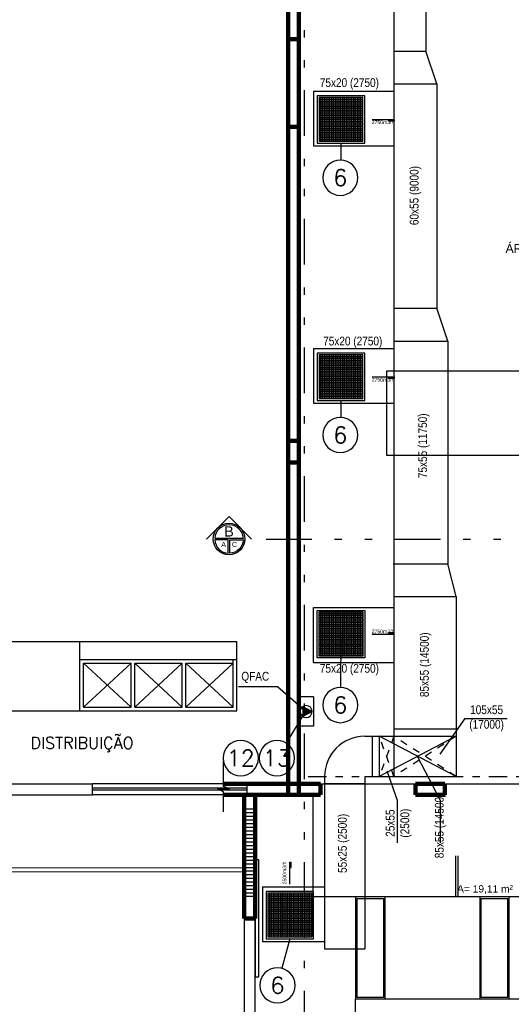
# Model space of a CAD drawing. Header units: inches. Extents: x -35 to 144, y -65 to -22.
# Tile 3 of 47: x -25 to -18, y -56 to -43. Entities that reach past the tile are written whole.
import ezdxf
from ezdxf.enums import TextEntityAlignment as Align

# ---------------------------------------------------------------- set-up
doc = ezdxf.new("R2010")
doc.units = ezdxf.units.IN
doc.header["$MEASUREMENT"] = 0
for name, pattern in [('COMPRESS$0$DIVIDE2', [0.625, 0.25, -0.125, 0, -0.125, 0, -0.125]), ('DASHED2', [9.525, 6.35, -3.175]), ('HIDDEN2', [0.1875, 0.125, -0.0625])]:
    doc.linetypes.add(name, pattern=pattern)
for name, color, linetype, lineweight in [('ALV-ALT', 7, 'Continuous', 90), ('V_FLUX_Acessório', 250, 'Continuous', 0), ('VIS-V03', 8, 'Continuous', 25)]:
    doc.layers.add(name, color=color, linetype=linetype, lineweight=lineweight)
for name, color, linetype in [('AR-BOCAS', 2, 'Continuous'), ('AR-DUTO INSUF', 5, 'Continuous'), ('AR-EXAUSTÃO', 10, 'Continuous'), ('AR-TEXTO', 2, 'Continuous'), ('AR_TEXTO-15', 6, 'Continuous'), ('EST-LAJ', 7, 'Continuous'), ('HTC-EST', 253, 'Continuous'), ('HTC-PIS', 8, 'Continuous'), ('PAREDE_1', 7, 'Continuous'), ('PIS-DSN', 8, 'Continuous'), ('projeto JRS', 6, 'Continuous'), ('PROJEÇÃO', 6, 'DASHED2'), ('TXT-AMB', 2, 'Continuous'), ('TXT-ESP', 7, 'Continuous')]:
    doc.layers.add(name, color=color, linetype=linetype)
doc.styles.add('50-30', font='romans.shx', dxfattribs={"height": 0.16})
doc.styles.add('AR_TEXTO-15', font='romans.shx', dxfattribs={"height": 0.225})
doc.styles.add('Griffe', font='arial.ttf')
doc.styles.add('ROMANS', font='arial.ttf', dxfattribs={"height": 0.18})
doc.styles.add('STANDARD AR', font='ARIALN.TTF')
doc.styles.add('Texto Ambiente 1-50', font='arial.ttf', dxfattribs={"height": 0.12})
doc.styles.add('Texto Especificacao 1-50', font='arial.ttf', dxfattribs={"height": 0.1})

# ---------------------------------------------------------------- blocks, each defined once
blk = doc.blocks.new('ARQ-LAYOUT 2')
at = {"layer": 'ALV-ALT'}
for p, q in [((0.6, 7.598), (0.6, 24.948)), ((0.75, 13.848), (0.75, 18.898)), ((0.75, 7.598), (0.75, 13.848)), ((-0.283, 7.748), (1.045, 7.748)), ((1.045, 7.748), (1.045, 7.598)), ((2.345, 7.748), (2.745, 7.748)), ((2.345, 7.748), (2.345, 7.598)), ((2.745, 7.748), (2.745, 7.598)), ((1.045, 7.598), (-0.283, 7.598)), ((0, 5.904), (0, 7.598)), ((0.15, 5.904), (0.15, 7.598)), ((2.745, 7.598), (2.345, 7.598)), ((0.15, 5.904), (0, 5.904))]:
    blk.add_line(p, q, dxfattribs=at)
for points in [[(0.6, 16.748), (0.75, 16.748), (0.75, 17.947), (0.6, 17.947)], [(0.6, 12.448), (0.75, 12.448), (0.75, 12.148), (0.6, 12.148)]]:
    blk.add_lwpolyline(points, close=True, dxfattribs=at)
at = {"layer": 'EST-LAJ'}
blk.add_lwpolyline([(0, 5.904), (0.15, 5.904), (0.15, 6.204), (0, 6.204)], close=True, dxfattribs=at)
at = {"layer": 'HTC-EST'}
for p, q in [((-3.65, 9.698), (-0.1, 9.698)), ((-2.25, 8.748), (-2.25, 9.698)), ((-0.1, 8.748), (-0.1, 9.698)), ((-2.25, 9.448), (-0.1, 9.448)), ((-0.15, 8.798), (-0.15, 9.448)), ((-1.55, 9.398), (-2.2, 8.798)), ((-2.2, 9.398), (-1.55, 8.798)), ((-2.2, 9.398), (-1.55, 9.398)), ((-2.2, 8.798), (-2.2, 9.398)), ((-1.55, 8.798), (-1.55, 9.398)), ((-0.85, 9.398), (-1.5, 8.798)), ((-1.5, 9.398), (-0.85, 8.798)), ((-1.5, 8.798), (-1.5, 9.398)), ((-1.5, 9.398), (-0.85, 9.398)), ((-0.85, 8.798), (-0.85, 9.398)), ((-0.8, 9.398), (-0.15, 8.798)), ((-0.8, 8.798), (-0.15, 9.398)), ((-0.8, 8.798), (-0.8, 9.398)), ((-0.8, 9.398), (-0.15, 9.398)), ((-2.2, 8.798), (-1.55, 8.798)), ((-1.5, 8.798), (-0.85, 8.798)), ((-0.8, 8.798), (-0.15, 8.798)), ((-5.45, 8.748), (-0.1, 8.748)), ((-3.43, 7.748), (-2.08, 7.748)), ((0.04, 7.748), (-2.08, 7.748)), ((-2.08, 7.598), (-2.08, 7.748)), ((0.04, 7.598), (0.04, 7.748)), ((0.04, 7.748), (0.6, 7.748)), ((-3.43, 7.598), (-2.08, 7.598)), ((0.04, 7.688), (-2.08, 7.688)), ((0.04, 7.658), (-2.08, 7.658)), ((0.04, 7.598), (-2.08, 7.598))]:
    blk.add_line(p, q, dxfattribs=at)
at = {"layer": 'HTC-PIS'}
for points in [[(1.545, 6.178), (1.905, 6.178), (1.905, 4.82), (1.545, 4.82)], [(3.245, 6.178), (3.605, 6.178), (3.605, 4.82), (3.245, 4.82)]]:
    blk.add_lwpolyline(points, close=True, dxfattribs=at)
at = {"layer": 'PIS-DSN'}
for p, q in [((2.745, 7.748), (4.045, 7.748)), ((1.525, 6.198), (1.525, 4.8)), ((1.925, 6.198), (1.925, 4.8)), ((3.225, 6.198), (3.225, 4.8)), ((3.625, 6.198), (3.625, 4.8))]:
    blk.add_line(p, q, dxfattribs=at)
for points in [[(1.95, 12.248), (5.95, 12.248), (5.95, 13.398), (1.95, 13.398)], [(0.2, 6.706), (0.15, 6.706), (0.15, 5.102), (0.2, 5.102)], [(0.15, 5.904), (0, 5.904), (0, 4.3), (0.15, 4.3)]]:
    blk.add_lwpolyline(points, close=True, dxfattribs=at)
for points in [[(-0.283, 7.365), (-0.283, 7.639), (-0.362, 7.676), (-0.203, 7.676), (-0.283, 7.709), (-0.283, 8.057)], [(0.915, 7.748), (2.465, 7.748)], [(2.715, 7.748), (4.265, 7.748)], [(5.845, 7.598), (5.845, 6.198), (0.945, 6.198), (0.945, 7.598)]]:
    blk.add_lwpolyline(points, dxfattribs=at)
at = {"layer": 'PROJEÇÃO'}
for p, q in [((0.6, 12.448), (0.75, 12.448)), ((0.6, 12.148), (0.75, 12.148))]:
    blk.add_line(p, q, dxfattribs=at)
at = {"layer": 'V_FLUX_Acessório'}
for p, q in [((-6.201, 6.542), (0, 6.542)), ((-6.2, 6.598), (0, 6.598))]:
    blk.add_line(p, q, dxfattribs=at)
at = {"layer": 'VIS-V03'}
for p, q in [((0.15, 7.598), (0, 7.598)), ((0.15, 7.398), (0, 7.398)), ((0.15, 7.348), (0, 7.348)), ((0.15, 7.298), (0, 7.298)), ((0.15, 7.248), (0, 7.248)), ((0.15, 7.198), (0, 7.198)), ((0.15, 7.148), (0, 7.148)), ((0.15, 7.098), (0, 7.098)), ((0.15, 7.048), (0, 7.048)), ((0.15, 6.998), (0, 6.998)), ((0.15, 6.948), (0, 6.948)), ((0.15, 6.898), (0, 6.898)), ((0.15, 6.848), (0, 6.848)), ((0.15, 6.798), (0, 6.798)), ((0.15, 6.748), (0, 6.748)), ((0.15, 6.698), (0, 6.698)), ((0.15, 6.648), (0, 6.648)), ((0.15, 6.598), (0, 6.598)), ((0.15, 6.548), (0, 6.548)), ((0.15, 6.498), (0, 6.498)), ((0.15, 6.448), (0, 6.448)), ((0.15, 6.398), (0, 6.398)), ((0.15, 6.348), (0, 6.348)), ((0.15, 6.298), (0, 6.298)), ((0.15, 6.248), (0, 6.248))]:
    blk.add_line(p, q, dxfattribs=at)
blk.add_lwpolyline([(1.525, 4.3), (1.525, 4.8), (5.325, 4.8), (5.325, 4.3)], dxfattribs=at)
blk = doc.blocks.new('DV+RG 600x600INS')
at = {"layer": 'AR-BOCAS'}
h = blk.add_hatch(dxfattribs=at)
h.set_pattern_fill('ANSI37', color=8, scale=0.2, angle=45)
h.set_pattern_definition([(90, (0.3, -0.3), (-0.025, 3e-18), []), (180, (0.3, -0.3), (-3e-18, -0.025), [])])
h.paths.add_polyline_path([(-0.3, -0.3), (0.3, -0.3), (0.3, 0.3), (-0.3, 0.3)])
for p, q in [((0.3, 0.3), (-0.3, 0.3)), ((-0.3, 0.3), (-0.3, -0.3)), ((0.3, -0.3), (0.3, 0.3)), ((0.3, -0.3), (-0.3, -0.3))]:
    blk.add_line(p, q, dxfattribs=at)
at = {"layer": 'AR-BOCAS', "color": 7}
for p, q in [((0.425, 0), (0.726, 0)), ((0.651, 0), (0.651, -0.02)), ((0.726, 0), (0.726, -0.02)), ((0.651, -0.02), (0.726, -0.02))]:
    blk.add_line(p, q, dxfattribs=at)
at = {"layer": 'AR-BOCAS'}
blk.add_lwpolyline([(-0.325, -0.325), (0.325, -0.325), (0.325, 0.325), (-0.325, 0.325)], close=True, dxfattribs=at)
at = {"layer": 'AR-BOCAS', "color": 7, "const_width": 0.02, "flags": 128}
blk.add_lwpolyline([(0.726, -0.01), (0.651, -0.01)], dxfattribs=at)
blk = doc.blocks.new('A$C1C912568')
at = {"ltscale": 2}
blk.add_hatch(color=2, dxfattribs=at).paths.add_polyline_path([(0, 0.61), (0.51, -0.34), (-0.51, -0.34)])
at = {"color": 2, "ltscale": 2}
for p, q in [((0, 0.61), (-0.51, -0.34)), ((0.51, -0.34), (0, 0.61)), ((0.51, -0.34), (-0.51, -0.34))]:
    blk.add_line(p, q, dxfattribs=at)
blk.add_circle((0, 0), 0.612, dxfattribs=at)
blk = doc.blocks.new('NR_LEG')
at = {"layer": 'AR_TEXTO-15', "color": 8, "linetype": 'Continuous'}
blk.add_circle((0, 0), 32.2, dxfattribs=at)
at = {"layer": 'AR_TEXTO-15', "color": 6, "linetype": 'Continuous', "style": 'AR_TEXTO-15'}
blk.add_attdef('NR', text='', height=30, dxfattribs=at).set_placement((0, 0), align=Align.MIDDLE_CENTER)

msp = doc.modelspace()

# ---------------------------------------------------------------- linework, layer by layer
at = {"color": 2, "linetype": 'COMPRESS$0$DIVIDE2', "ltscale": 2.5}
for p, q in [((-21.149, -61.953), (-21.149, -33.732)), ((-21.674, -49.851), (-8.108, -49.851))]:
    msp.add_line(p, q, dxfattribs=at)
at = {"color": 2}
for p, q in [((-22.489, -49.851), (-22.182, -49.543)), ((-22.182, -49.543), (-21.874, -49.851)), ((-22.399, -49.861), (-22.399, -49.861)), ((-21.024, -52.013), (-21.224, -52.013)), ((-21.224, -52.013), (-21.224, -52.413)), ((-21.024, -52.013), (-21.024, -52.413)), ((-21.024, -52.413), (-21.224, -52.413))]:
    msp.add_line(p, q, dxfattribs=at)
msp.add_lwpolyline([(-22.377, -49.84), (-21.986, -49.84, 0.945905)], format="xyb", close=True, dxfattribs=at)
for points in [[(-22.192, -50.046), (-22.192, -49.861), (-22.377, -49.861, 0.382015), (-22.192, -50.046)], [(-22.171, -50.046), (-22.171, -49.861), (-21.986, -49.861, -0.382015), (-22.171, -50.046)]]:
    msp.add_lwpolyline(points, format="xyb", dxfattribs=at)
msp.add_circle((-22.182, -49.851), 0.217, dxfattribs=at)
at = {"layer": 'AR-DUTO INSUF'}
for p, q in [((-19.924, -35.065), (-19.924, -51.902)), ((-19.486, -40.278), (-19.486, -43.165)), ((-19.924, -43.165), (-19.486, -43.165)), ((-19.336, -43.615), (-19.486, -43.165)), ((-19.924, -43.615), (-19.336, -43.615)), ((-19.336, -43.615), (-19.336, -46.69)), ((-21.024, -43.715), (-19.924, -43.715)), ((-21.024, -43.715), (-21.024, -44.465)), ((-21.024, -44.465), (-19.924, -44.465)), ((-19.924, -46.69), (-19.336, -46.69)), ((-19.186, -47.14), (-19.336, -46.69)), ((-19.924, -47.14), (-19.186, -47.14)), ((-19.186, -47.14), (-19.186, -50.19)), ((-21.024, -47.24), (-21.024, -47.99)), ((-21.024, -47.24), (-19.924, -47.24)), ((-21.024, -47.99), (-19.924, -47.99)), ((-19.936, -50.19), (-19.186, -50.19)), ((-19.074, -50.64), (-19.186, -50.19)), ((-19.924, -50.64), (-19.074, -50.64)), ((-19.074, -50.64), (-19.074, -53.103)), ((-21.024, -50.79), (-19.924, -50.79)), ((-21.024, -51.54), (-21.024, -50.79)), ((-21.024, -51.54), (-19.924, -51.54)), ((-21.724, -54.614), (-20.874, -54.614)), ((-21.724, -54.614), (-21.724, -55.364)), ((-21.724, -55.364), (-20.874, -55.364)), ((-20.874, -55.464), (-20.324, -55.464))]:
    msp.add_line(p, q, dxfattribs=at)
at = {"layer": 'AR-DUTO INSUF', "ltscale": 0.01}
for p, q in [((-19.924, -51.902), (-19.924, -52.553)), ((-19.924, -52.453), (-19.074, -52.453)), ((-20.324, -52.553), (-19.074, -52.553)), ((-20.224, -52.553), (-20.224, -53.103)), ((-20.124, -52.553), (-20.124, -53.103)), ((-19.924, -52.553), (-19.924, -53.103)), ((-20.874, -53.103), (-20.874, -55.464)), ((-20.324, -53.103), (-19.074, -53.103)), ((-20.324, -53.103), (-20.324, -55.464)), ((-20.324, -53.203), (-20.874, -53.203))]:
    msp.add_line(p, q, dxfattribs=at)
at = {"layer": 'AR-DUTO INSUF', "color": 7, "ltscale": 0.01}
for p, q in [((-19.074, -53.103), (-20.124, -52.553)), ((-19.074, -52.553), (-20.124, -53.103))]:
    msp.add_line(p, q, dxfattribs=at)
at = {"layer": 'AR-DUTO INSUF', "ltscale": 0.01}
msp.add_arc((-20.324, -53.103), 0.55, 90, 180, dxfattribs=at)
at = {"layer": 'AR-EXAUSTÃO', "color": 7, "linetype": 'HIDDEN2', "ltscale": 0.5}
for p, q in [((-19.924, -52.553), (-20.124, -53.103)), ((-19.924, -53.103), (-20.124, -52.553)), ((-19.074, -52.553), (-19.924, -53.103)), ((-19.074, -53.103), (-19.924, -52.553))]:
    msp.add_line(p, q, dxfattribs=at)
at = {"layer": 'AR-EXAUSTÃO', "color": 8, "ltscale": 0.25}
for p, q in [((-19.077, -54.749), (-19.077, -54.192)), ((-19.043, -54.749), (-19.043, -54.192))]:
    msp.add_line(p, q, dxfattribs=at)
at = {"layer": 'AR-TEXTO', "color": 2}
for p, q in [((-22.053, -51.871), (-21.519, -51.871)), ((-21.519, -51.871), (-21.127, -52.214))]:
    msp.add_line(p, q, dxfattribs=at)
at = {"layer": 'AR-TEXTO', "color": 8}
for p, q in [((-18.955, -52.309), (-19.297, -52.799)), ((-18.955, -52.309), (-18.375, -52.309)), ((-19.285, -53.431), (-19.6, -52.828)), ((-19.873, -53.431), (-20.015, -53.031)), ((-19.873, -54.011), (-19.873, -53.431)), ((-19.285, -54.011), (-19.285, -53.431))]:
    msp.add_line(p, q, dxfattribs=at)
at = {"layer": 'AR_TEXTO-15', "color": 8, "linetype": 'Continuous'}
for p, q in [((-20.649, -44.428), (-20.653, -44.659)), ((-20.649, -47.953), (-20.653, -48.184)), ((-20.649, -51.153), (-20.656, -51.884)), ((-21.156, -52.244), (-21.401, -52.646)), ((-21.349, -55.327), (-21.457, -55.731))]:
    msp.add_line(p, q, dxfattribs=at)
at = {"layer": 'TXT-AMB', "linetype": 'COMPRESS$0$DIVIDE2'}
msp.add_line((-21.099, -53.103), (-15.262, -53.103), dxfattribs=at)

# ---------------------------------------------------------------- block references
at = {"color": 2, "xscale": -0.134566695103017, "yscale": 0.134566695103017, "zscale": 0.134566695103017, "rotation": 270}
msp.add_blockref('A$C1C912568', (-21.127, -52.214), dxfattribs=at)
at = {"layer": 'AR_TEXTO-15', "color": 8, "linetype": 'Continuous'}
ref = msp.add_blockref('NR_LEG', (-20.658, -44.901), dxfattribs=dict(at, xscale=-0.0075, yscale=0.0075, zscale=0.0075))
ref.add_attrib('NR', '6', dxfattribs={"color": 6, "linetype": 'Continuous', "height": 0.225, "style": 'AR_TEXTO-15'}).set_placement((-20.658, -44.901), align=Align.MIDDLE_CENTER)
ref = msp.add_blockref('NR_LEG', (-20.658, -48.425), dxfattribs=dict(at, xscale=-0.0075, yscale=0.0075, zscale=0.0075))
ref.add_attrib('NR', '6', dxfattribs={"color": 6, "linetype": 'Continuous', "height": 0.225, "style": 'AR_TEXTO-15'}).set_placement((-20.658, -48.425), align=Align.MIDDLE_CENTER)
ref = msp.add_blockref('NR_LEG', (-20.658, -52.125), dxfattribs=dict(at, xscale=-0.0075, yscale=0.0075, zscale=0.0075))
ref.add_attrib('NR', '6', dxfattribs={"color": 6, "linetype": 'Continuous', "height": 0.225, "style": 'AR_TEXTO-15'}).set_placement((-20.658, -52.125), align=Align.MIDDLE_CENTER)
ref = msp.add_blockref('NR_LEG', (-22.022, -52.852), dxfattribs=dict(at, xscale=-0.0075, yscale=0.0075, zscale=0.0075))
ref.add_attrib('NR', '12', dxfattribs={"color": 6, "linetype": 'Continuous', "height": 0.225, "style": 'AR_TEXTO-15'}).set_placement((-22.022, -52.852), align=Align.MIDDLE_CENTER)
ref = msp.add_blockref('NR_LEG', (-21.526, -52.852), dxfattribs=dict(at, xscale=-0.0075, yscale=0.0075, zscale=0.0075))
ref.add_attrib('NR', '13', dxfattribs={"color": 6, "linetype": 'Continuous', "height": 0.225, "style": 'AR_TEXTO-15'}).set_placement((-21.526, -52.852), align=Align.MIDDLE_CENTER)
ref = msp.add_blockref('NR_LEG', (-21.519, -55.965), dxfattribs=dict(at, xscale=-0.0075, yscale=0.0075, zscale=0.0075))
ref.add_attrib('NR', '6', dxfattribs={"color": 6, "linetype": 'Continuous', "height": 0.225, "style": 'AR_TEXTO-15'}).set_placement((-21.519, -55.965), align=Align.MIDDLE_CENTER)
at = {"layer": 'PAREDE_1'}
msp.add_blockref('ARQ-LAYOUT 2', (-21.974, -60.951), dxfattribs=at)
at = {"layer": 'projeto JRS'}
for p in [(-20.649, -44.103), (-20.649, -47.628)]:
    msp.add_blockref('DV+RG 600x600INS', p, dxfattribs=at)
at = {"layer": 'projeto JRS', "xscale": -1, "rotation": 180}
msp.add_blockref('DV+RG 600x600INS', (-20.649, -51.153), dxfattribs=at)
at = {"layer": 'projeto JRS', "rotation": 89.99999999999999}
msp.add_blockref('DV+RG 600x600INS', (-21.349, -55.002), dxfattribs=at)

# ---------------------------------------------------------------- texts
at = {"color": 2, "style": 'Griffe'}
for tag, text, height, p in [('B', 'A', 0.14, (-22.182, -49.747)), ('A', '10', 0.07, (-22.256, -49.925)), ('C', '20', 0.07, (-22.107, -49.925))]:
    msp.add_attdef(tag, text=text, height=height, dxfattribs=at).set_placement(p, align=Align.MIDDLE_CENTER)
at = {"layer": 'AR-BOCAS', "color": 2, "style": 'ROMANS'}
for p in [(-20.073, -44.14), (-20.073, -47.668), (-20.073, -51.115)]:
    msp.add_text('2750m3/h', height=0.05, dxfattribs=at).set_placement(p, align=Align.MIDDLE)
msp.add_text('2500m3/h', height=0.05, rotation=90, dxfattribs=at).set_placement((-21.424, -54.426), align=Align.MIDDLE)
at = {"layer": 'AR-TEXTO', "color": 2, "char_height": 0.12, "attachment_point": 5, "style": 'STANDARD AR'}
for s, insert, width in [('75x20 (2750) ', (-20.534, -43.616), 0.94089), ('75x20 (2750) ', (-20.488, -47.156), 0.94089), ('75x20 (2750) ', (-20.534, -51.64), 0.94089), ('QFAC ', (-21.823, -51.747), 1.77664), ('105x55 (17000) ', (-18.655, -52.307), 0.82046)]:
    msp.add_mtext(s, dxfattribs=dict(at, insert=insert, width=width))
at = {"layer": 'AR-TEXTO', "color": 2, "char_height": 0.12, "attachment_point": 5, "rotation": 90, "style": 'STANDARD AR'}
for s, insert, width in [('60x55 (9000) ', (-19.629, -45.145), 0.94089), ('75x55 (11750) ', (-19.513, -48.573), 0.94089), ('85x55 (14500) ', (-19.489, -51.573), 0.94089), ('25x55 (2500) ', (-19.857, -53.743), 0.68124), ('85x55 (14500) ', (-19.285, -53.781), 0.844), ('55x25 (2500) ', (-20.612, -54.02), 0.94089)]:
    msp.add_mtext(s, dxfattribs=dict(at, insert=insert, width=width))
at = {"layer": 'HTC-EST', "color": 2, "style": '50-30'}
msp.add_text('DISTRIBUIÇÃO', height=0.16, dxfattribs=at).set_placement((-24.901, -52.723))
at = {"layer": 'TXT-AMB', "style": 'Texto Ambiente 1-50'}
msp.add_text('ÁREA LIMPA', height=0.12, dxfattribs=at).set_placement((-18.396, -45.93))
at = {"layer": 'TXT-ESP', "style": 'Texto Especificacao 1-50'}
msp.add_text('A= 19,11 m²', height=0.1, dxfattribs=at).set_placement((-19.059, -54.693))

doc.saveas('drawing.dxf')
